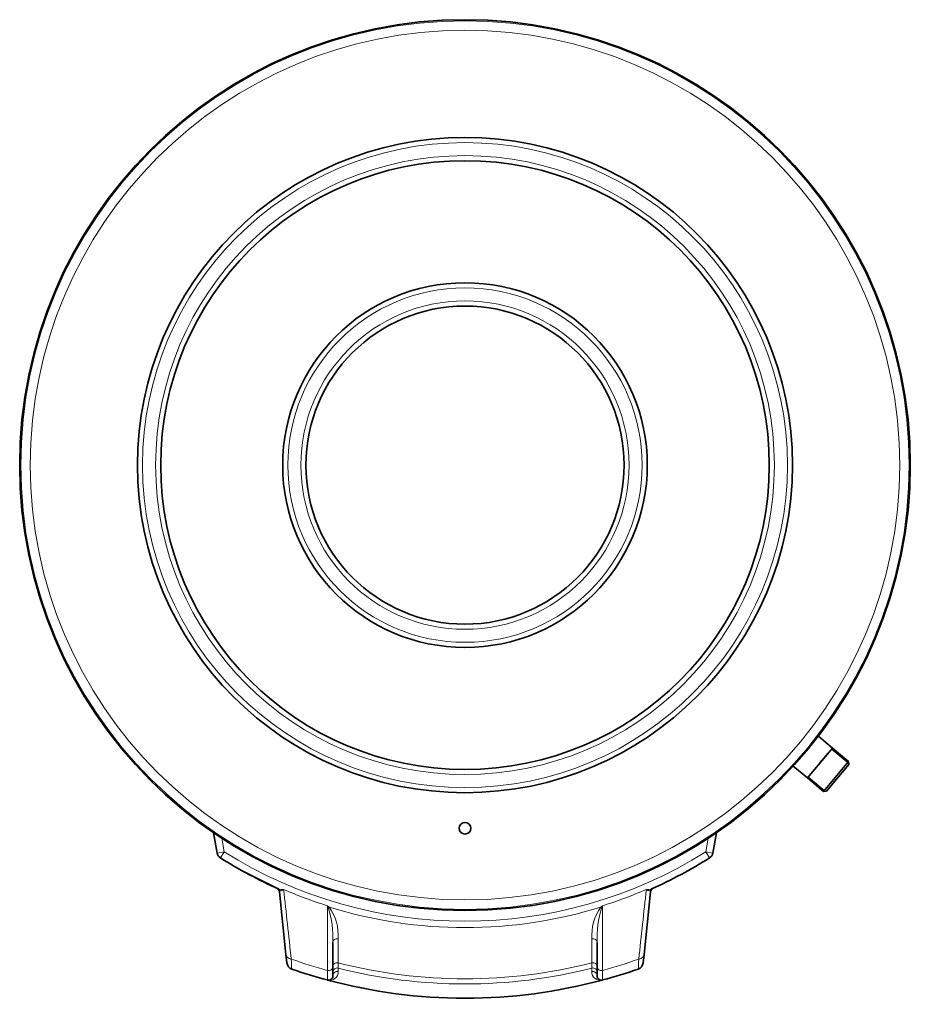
# Model space of a CAD drawing. Header units: millimetres. Extents: x -1322 to 2906, y -1845 to 3109.
# Tile 2 of 7: x -122 to 491, y -929 to -251. Entities that reach past the tile are written whole.
import ezdxf

# ---------------------------------------------------------------- set-up
doc = ezdxf.new("R2010")
doc.units = ezdxf.units.MM
for name, color, linetype in [('7627262', 7, 'Continuous'), ('7682704', 7, 'Continuous'), ('EEP06411_TUBE_CO', 7, 'Continuous'), ('FactualArea', 7, 'Continuous')]:
    doc.layers.add(name, color=color, linetype=linetype)

# ---------------------------------------------------------------- blocks, each defined once
blk = doc.blocks.new('SE4')
at = {"layer": '7627262', "color": 2, "linetype": 'Continuous', "lineweight": 35}
for p, q in [((14.13, -824.88), (11.66, -810.89)), ((357.9, -810.89), (355.43, -824.88)), ((55.22, -849.07), (32.39, -837.67)), ((61.52, -894.7), (56.97, -851.49)), ((312.59, -851.49), (308.05, -894.7)), ((93.78, -886.56), (93.78, -903.46)), ((275.78, -903.46), (275.78, -886.56)), ((62.13, -900.53), (61.52, -894.7)), ((308.05, -894.7), (307.43, -900.53)), ((93.78, -903.46), (93.78, -909.39)), ((275.78, -909.39), (275.78, -903.46))]:
    blk.add_line(p, q, dxfattribs=at)
at = {"layer": '7627262', "color": 7, "linetype": 'Continuous', "lineweight": 18}
for p, q in [((17.42, -814.73), (19.05, -824.01)), ((350.51, -824.01), (352.15, -814.73)), ((19.05, -824.01), (14.13, -824.88)), ((19.05, -824.01), (16.39, -828.24)), ((353.18, -828.24), (350.51, -824.01)), ((350.51, -824.01), (355.43, -824.88)), ((97.52, -904.11), (97.52, -906.49)), ((272.05, -906.49), (272.04, -904.11))]:
    blk.add_line(p, q, dxfattribs=at)
at = {"layer": '7627262', "color": 2, "linetype": 'Continuous', "lineweight": 35}
for centre, radius, start, end in [((19.05, -824.01), 5, 190, 237.79883), ((350.51, -824.01), 5, 302.20117, 350), ((184.78, -560.85), 316, 237.79883, 246.00489), ((184.78, -560.85), 316, 293.99511, 302.20117), ((184.78, -560.85), 316, 298.83237, 299.74686), ((53.99, -851.8), 3, 6, 65.79508), ((315.57, -851.8), 3, 114.20492, 174), ((67.1, -900.01), 5, 186, 250.86485), ((302.46, -900.01), 5, 289.13515, 354), ((184.78, -560.85), 364, 250.86485, 254.90693), ((184.78, -560.85), 364, 285.09307, 289.13515), ((90.78, -909.39), 3, 254.90693, 0), ((184.78, -560.85), 364, 254.91858, 285.08142), ((278.78, -909.39), 3, 180, 285.09307)]:
    blk.add_arc(centre, radius, start, end, dxfattribs=at)
at = {"layer": '7627262', "color": 7, "linetype": 'Continuous', "lineweight": 18}
for centre, radius, start, end in [((184.78, -560.85), 311, 237.79883, 302.20117), ((58.98, -842.25), 7.77, 249.63534, 276.78778), ((184.78, -560.85), 314.94, 246.63891, 252.49874), ((-44516.19, -5777.48), 44847.61, 6.246365, 6.30796), ((184.78, -560.85), 314.94, 287.50126, 293.36109), ((44885.76, -5777.49), 44847.62, 173.69204, 173.753635), ((310.58, -842.25), 7.77, 263.21222, 290.36466), ((102.53, -844.78), 20.62, 232.81826, 237.17222), ((110.18, -850.96), 22.57, 206.99877, 210.20569), ((20.19, -883.67), 73.64, 357.74669, 16.85371), ((184.78, -560.85), 315.41, 252.77012, 287.22988), ((62.68, -881.92), 34.85, 356.57081, 34.64861), ((306.9, -881.93), 34.87, 145.36179, 183.41879), ((349.37, -883.67), 73.65, 163.14676, 182.25284), ((267.03, -844.78), 20.62, 302.82778, 307.18174), ((259.38, -850.96), 22.57, 329.79431, 333.00123), ((184.78, -560.85), 357.64, 250.46138, 254.65784), ((184.78, -560.85), 350.68, 255.57791, 284.42209), ((184.78, -560.85), 357.64, 285.34216, 289.53862), ((91.53, -906.5), 5.99, 255.92588, 0.15269), ((184.78, -560.85), 354.18, 255.73699, 284.26301), ((278.03, -906.5), 5.99, 179.84731, 284.07412)]:
    blk.add_arc(centre, radius, start, end, dxfattribs=at)
for centre, major_axis, ratio, start_param, end_param in [((55.06, -852.28), (-1.22, -2.74), 0.871111, 2.420069, 3.141593), ((314.5, -852.28), (1.22, -2.74), 0.871111, 3.141593, 3.863116), ((90.57, -864.64), (1.97, 2.26), 0.605065, 0.630635, 0.919496), ((278.99, -864.64), (-1.97, 2.26), 0.605065, 5.363689, 5.65255), ((96.78, -886.56), (-3, 0), 0.87593, 4.480012, 6.283185), ((272.78, -886.56), (3, 0), 0.87593, 0, 1.803173), ((66.49, -894.18), (4.97, 0.52), 0.755981, 3.141593, 4.365763), ((96.78, -903.04), (-3, 0), 0.876582, 4.490667, 6.283185), ((272.78, -903.04), (3, 0), 0.876582, 0, 1.792518), ((303.07, -894.18), (-4.97, 0.52), 0.755981, 1.917423, 3.141593), ((90.78, -903.46), (3, 0), 0.777004, 4.502354, 6.283185), ((96.78, -907.02), (-3, 0), 0.999838, 4.463491, 6.283185), ((96.78, -909.39), (-3, 0), 0.999838, 4.465119, 6.283185), ((272.78, -907.02), (3, 0), 0.999838, 0, 1.819694), ((272.78, -909.39), (3, 0), 0.999838, 0, 1.818066), ((278.78, -903.46), (-3, 0), 0.777004, 0, 1.780831)]:
    blk.add_ellipse(centre, major_axis=major_axis, ratio=ratio, start_param=start_param, end_param=end_param, dxfattribs=at)
at = {"layer": '7627262', "color": 2, "linetype": 'Continuous', "lineweight": 35}
blk.add_open_spline([(55.22, -849.07), (55.22, -849.07), (55.29, -849.1), (55.52, -849.2), (55.61, -849.24), (55.72, -849.29)], degree=3, knots=[0, 0, 0, 0, 0.5, 0.5, 0.7138265, 0.7138265, 0.7138265, 0.7138265], dxfattribs=at)
at = {"layer": '7627262', "color": 7, "linetype": 'Continuous', "lineweight": 18}
for points, knots in [([(57.55, -850.92), (57.42, -850.92), (57.32, -850.94), (57.16, -851), (57.1, -851.04), (56.98, -851.2), (56.96, -851.33), (56.97, -851.49)], [0, 0, 0, 0, 0.25, 0.25, 0.5, 0.5, 1, 1, 1, 1]), ([(59.9, -849.97), (59.78, -850.04), (59.67, -850.12), (59.44, -850.25), (59.33, -850.31), (59.01, -850.49), (58.8, -850.59), (58.2, -850.84), (57.85, -850.93), (57.55, -850.92)], [0, 0, 0, 0, 0.125, 0.125, 0.25, 0.25, 0.5, 0.5, 1, 1, 1, 1]), ([(312.01, -850.92), (311.71, -850.93), (311.36, -850.84), (310.77, -850.59), (310.55, -850.49), (310.23, -850.31), (310.12, -850.25), (309.89, -850.12), (309.78, -850.04), (309.66, -849.97)], [0, 0, 0, 0, 0.5, 0.5, 0.75, 0.75, 0.875, 0.875, 1, 1, 1, 1]), ([(312.59, -851.49), (312.6, -851.41), (312.59, -851.34), (312.57, -851.2), (312.54, -851.14), (312.46, -851.04), (312.4, -851), (312.24, -850.94), (312.15, -850.92), (312.01, -850.92)], [0, 0, 0, 0, 0.25, 0.25, 0.5, 0.5, 0.75, 0.75, 1, 1, 1, 1]), ([(65.17, -897.89), (65.22, -898.98), (65.26, -899.95), (65.31, -901.22), (65.33, -901.61), (65.35, -902.15), (65.36, -902.32), (65.37, -902.65), (65.38, -902.81), (65.41, -903.55), (65.43, -903.99), (65.46, -904.58), (65.46, -904.74), (65.46, -904.74)], [0, 0, 0, 0, 0.25, 0.25, 0.375, 0.375, 0.4375, 0.4375, 0.5, 0.5, 0.75, 0.75, 1, 1, 1, 1]), ([(97.44, -900.47), (97.45, -901.05), (97.46, -901.56), (97.48, -902.22), (97.48, -902.43), (97.49, -902.81), (97.5, -902.97), (97.51, -903.74), (97.52, -904.07), (97.52, -904.11)], [0, 0, 0, 0, 0.25, 0.25, 0.375, 0.375, 0.5, 0.5, 1, 1, 1, 1]), ([(272.04, -904.11), (272.04, -904.07), (272.05, -903.74), (272.07, -902.97), (272.07, -902.81), (272.08, -902.43), (272.08, -902.22), (272.1, -901.56), (272.11, -901.05), (272.12, -900.47)], [0, 0, 0, 0, 0.5, 0.5, 0.625, 0.625, 0.75, 0.75, 1, 1, 1, 1]), ([(304.1, -904.74), (304.1, -904.74), (304.11, -904.58), (304.13, -904.14), (304.13, -903.95), (304.15, -903.62), (304.15, -903.5), (304.16, -903.24), (304.17, -903.1), (304.2, -902.36), (304.23, -901.64), (304.29, -900.38), (304.31, -899.92), (304.35, -898.95), (304.37, -898.44), (304.39, -897.89)], [0, 0, 0, 0, 0.25, 0.25, 0.375, 0.375, 0.4375, 0.4375, 0.5, 0.5, 0.75, 0.75, 0.875, 0.875, 1, 1, 1, 1]), ([(90, -912.29), (90, -912.29), (90, -912.15), (90.02, -911.59), (90.03, -911.17), (90.05, -910.05), (90.07, -909.36), (90.1, -908.14), (90.11, -907.7), (90.13, -906.76), (90.14, -906.27), (90.16, -905.74)], [0, 0, 0, 0, 0.25, 0.25, 0.5, 0.5, 0.75, 0.75, 0.875, 0.875, 1, 1, 1, 1]), ([(279.41, -905.74), (279.43, -906.79), (279.45, -907.72), (279.49, -909.33), (279.51, -910.02), (279.53, -910.87), (279.53, -911.11), (279.54, -911.54), (279.55, -911.72), (279.56, -912), (279.56, -912.11), (279.56, -912.25), (279.56, -912.29), (279.56, -912.29)], [0, 0, 0, 0, 0.25, 0.25, 0.5, 0.5, 0.625, 0.625, 0.75, 0.75, 0.875, 0.875, 1, 1, 1, 1])]:
    blk.add_open_spline(points, degree=3, knots=knots, dxfattribs=at)
for points in [[(90.16, -905.74), (90.13, -890.94), (90.1, -876.11), (90.07, -861.21)], [(279.49, -861.21), (279.46, -876.11), (279.43, -890.94), (279.41, -905.74)], [(97.47, -884.01), (97.46, -889.5), (97.45, -894.99), (97.44, -900.47)], [(272.12, -900.47), (272.11, -894.99), (272.1, -889.5), (272.09, -884.01)]]:
    blk.add_open_spline(points, degree=3, dxfattribs=at)
at = {"layer": '7682704', "color": 7, "linetype": 'Continuous', "lineweight": 18}
for p, q in [((-121.48, -555.85), (-121.39, -555.85)), ((-121.48, -559.85), (-121.39, -559.85)), ((491.04, -555.85), (490.95, -555.85)), ((491.04, -559.85), (490.95, -559.85))]:
    blk.add_line(p, q, dxfattribs=at)
at = {"layer": '7682704', "color": 2, "linetype": 'Continuous', "lineweight": 35}
for centre, radius in [((184.78, -557.85), 306.6), ((184.78, -557.85), 225.5), ((184.78, -557.85), 209.5), ((184.78, -557.85), 125.5), ((184.78, -557.85), 109.5), ((184.78, -807.85), 4)]:
    blk.add_circle(centre, radius, dxfattribs=at)
at = {"layer": '7682704', "color": 7, "linetype": 'Continuous', "lineweight": 18}
for radius in [305.81, 299.31, 222, 213, 122, 113]:
    blk.add_circle((184.78, -557.85), radius, dxfattribs=at)
at = {"layer": '7682704', "color": 2, "linetype": 'Continuous', "lineweight": 35}
for radius, start, end in [(306.27, 179.62584, 180.37416), (306.18, 179.62573, 180.37427), (306.18, 359.62573, 0.37427), (306.27, 359.62584, 0.37416)]:
    blk.add_arc((184.78, -557.85), radius, start, end, dxfattribs=at)
for points in [[(-121.39, -555.85), (-121.39, -555.19), (-121.38, -554.54), (-121.39, -553.62), (-121.4, -553.35), (-121.42, -553.35), (-121.43, -553.61), (-121.46, -554.54), (-121.47, -555.19), (-121.48, -555.85)], [(490.95, -555.85), (490.95, -555.19), (490.95, -554.54), (490.95, -553.62), (490.96, -553.35), (490.98, -553.35), (491, -553.61), (491.02, -554.54), (491.04, -555.19), (491.04, -555.85)], [(-121.48, -559.85), (-121.47, -560.51), (-121.46, -561.15), (-121.43, -562.08), (-121.42, -562.35), (-121.4, -562.35), (-121.39, -562.08), (-121.38, -561.15), (-121.39, -560.51), (-121.39, -559.85)], [(491.04, -559.85), (491.04, -560.51), (491.02, -561.15), (491, -562.08), (490.98, -562.35), (490.96, -562.35), (490.95, -562.08), (490.95, -561.15), (490.95, -560.51), (490.95, -559.85)]]:
    blk.add_open_spline(points, degree=3, knots=[0, 0, 0, 0, 0.25, 0.25, 0.5, 0.5, 0.75, 0.75, 1, 1, 1, 1], dxfattribs=at)
at = {"layer": 'EEP06411_TUBE_CO', "color": 2, "linetype": 'Continuous', "lineweight": 35}
for p, q in [((437.78, -752.61), (428.06, -744.44)), ((437.78, -752.61), (428.06, -744.44)), ((437.78, -752.61), (420.49, -773.21)), ((437.78, -752.61), (429.14, -762.91)), ((448.89, -761.93), (437.78, -752.61)), ((448.89, -761.93), (437.78, -752.61)), ((410.76, -765.05), (420.49, -773.21)), ((448.89, -761.93), (431.6, -782.53)), ((433.71, -782.35), (449.08, -764.04)), ((449.08, -764.04), (448.89, -761.93)), ((449.08, -764.04), (448.89, -761.93)), ((420.49, -773.21), (431.6, -782.53)), ((431.6, -782.53), (433.71, -782.35))]:
    blk.add_line(p, q, dxfattribs=at)
at = {"layer": 'EEP06411_TUBE_CO', "color": 7, "linetype": 'Continuous', "lineweight": 15}
for p, q in [((449, -763.2), (437.2, -753.3)), ((449, -763.2), (437.2, -753.3)), ((432.87, -782.42), (421.07, -772.52))]:
    blk.add_line(p, q, dxfattribs=at)

msp = doc.modelspace()

# ---------------------------------------------------------------- block references
at = {"layer": 'FactualArea'}
msp.add_blockref('SE4', (0, 0), dxfattribs=at)

doc.saveas('drawing.dxf')
